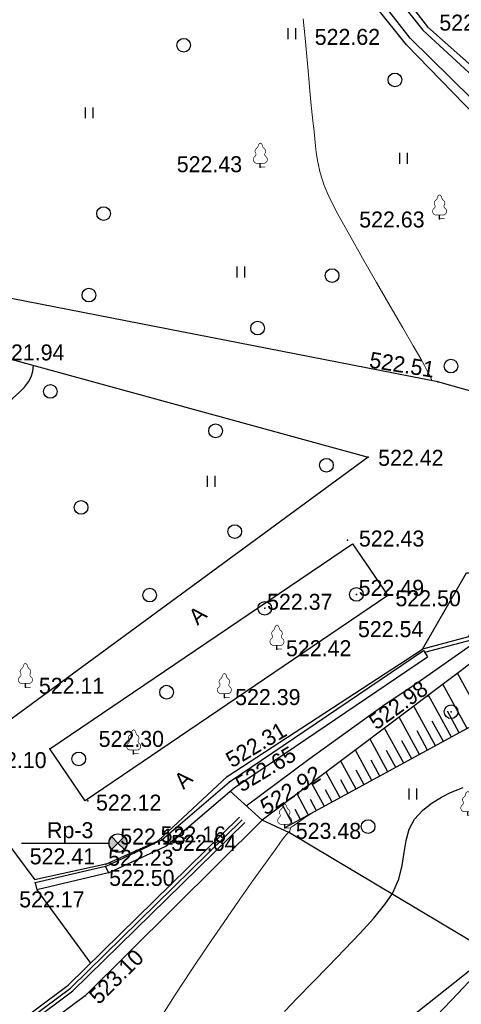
# Model space of a CAD drawing. Header units: millimetres. Extents: x 767170 to 66149698, y -983507 to 2493658.
# Tile 174 of 256: x 2565831 to 2590009, y -572026 to -518113. Entities that reach past the tile are written whole.
import ezdxf

# ---------------------------------------------------------------- set-up
doc = ezdxf.new("R2010")
doc.units = ezdxf.units.MM
for name, pattern in [('Д_ТРОТ_ТРУБА', [3, 1.5, -1.5]), ('ДОРОГИ_СТРОЯЩ', [9, 8, -1]), ('Контура низ откосов  Штриховая 0.1-0.5 - - - - - - -', [0.6, 0.1, -0.5])]:
    doc.linetypes.add(name, pattern=pattern)
for name, color, linetype in [('(003) Пункты', 7, 'Continuous'), ('(004) Точки рельефа', 7, 'Continuous'), ('(004a) Точки рельефа (отк.)', 7, 'Continuous'), ('(007) Здания', 7, 'Continuous'), ('(022) Возд. Линии', 7, 'Continuous'), ('(025) Дорога', 7, 'Continuous'), ('(027) Гидрография', 7, 'Continuous'), ('(028) Гидротехн.', 7, 'Continuous'), ('(031) Горизонтали', 42, 'Continuous'), ('(035) Откосы', 7, 'Continuous'), ('(036) Растительность', 7, 'Continuous'), ('(038) Деревья', 7, 'Continuous'), ('(039) Земля', 7, 'Continuous')]:
    doc.layers.add(name, color=color, linetype=linetype)
doc.layers.add('(032) Горизонтали утолщенные', color=32, linetype='Continuous', lineweight=30)
doc.styles.add('BM-431', font='txt')
doc.styles.add('D-431', font='txt')
doc.styles.add('S', font='txtwr', dxfattribs={"oblique": 15})
doc.styles.get("Standard").update_dxf_attribs({"font": 'isocpeui.ttf'})
doc.linetypes.add('ОТКОСЫ_НЕУКР', pattern='A,0.5,["|",Standard,S=1.2,R=0,X=0,Y=-1.2],1,["|",Standard,S=0.5,R=0,X=0,Y=-0.5],0.5', length=2)
doc.linetypes.add('ПОДПОРНАЯ СТЕНКА', pattern='A,2,["V",Standard,S=1.2,R=0,X=0,Y=-1.2],0.2,["V",Standard,S=0.8,R=0,X=0,Y=-0.8],0.25,["V",Standard,S=0.3,R=0,X=0,Y=-0.3],0.25', length=2.7)

# ---------------------------------------------------------------- blocks, each defined once
blk = doc.blocks.new('d')
at = {"layer": '(038) Деревья'}
blk.add_ellipse((0, 0), major_axis=(0.265, 0.265), ratio=1, start_param=5.497787, end_param=11.780972, dxfattribs=at)
blk = doc.blocks.new('I04010')
for p, q in [((-0.412273, 0.007146), (-0.412273, 1.207146)), ((0.387727, 1.207146), (0.387727, 0.007146))]:
    blk.add_line(p, q)
blk = doc.blocks.new('karagach-flat-20')
at = {"layer": '(038) Деревья', "const_width": 0.0375}
for points in [[(-0.208, 1.009, 0.181567), (-0.117, 1.159, 0.303004)], [(0, 1.312, 0.246034), (-0.117, 1.159, 0.489079)], [(0, 1.312, -0.246034), (0.117, 1.159, -0.489079)], [(0.208, 1.009, -0.181567), (0.117, 1.159, -0.303004)], [(-0.315, 0.559, 0.626949), (-0.218, 0.206, 0.702465)], [(-0.315, 0.559, 0.383603), (-0.255, 0.753, 0.352912)], [(-0.208, 1.009, 0.430853), (-0.255, 0.753, 0.548276)], [(0.208, 1.009, -0.430853), (0.255, 0.753, -0.548276)], [(0.315, 0.559, -0.626949), (0.218, 0.206, -0.702465)], [(0.315, 0.559, -0.383603), (0.255, 0.753, -0.352912)]]:
    blk.add_lwpolyline(points, format="xyb", dxfattribs=at)
for points in [[(0, 0.206), (-0.218, 0.206)], [(0, 0), (0, 0.206)], [(0, 0.206), (0.218, 0.206)], [(0, 0), (0.281, 0)]]:
    blk.add_lwpolyline(points, dxfattribs=at)
at = {"layer": '(038) Деревья'}
blk.add_lwpolyline([(0, 0), (0, 0.206)], dxfattribs=at)
blk = doc.blocks.new('d-flat-33-flat-1')
at = {"layer": '(038) Деревья'}
blk.add_ellipse((0, 0), major_axis=(0.265, 0.265), ratio=1, start_param=5.497787, end_param=11.780972, dxfattribs=at)
blk = doc.blocks.new('d-flat-32-flat-1')
at = {"layer": '(038) Деревья'}
blk.add_ellipse((0, 0), major_axis=(0.265, 0.265), ratio=1, start_param=5.497787, end_param=11.780972, dxfattribs=at)
blk = doc.blocks.new('d-flat-30-flat-1')
at = {"layer": '(038) Деревья'}
blk.add_ellipse((0, 0), major_axis=(0.265, 0.265), ratio=1, start_param=5.497787, end_param=11.780972, dxfattribs=at)
blk = doc.blocks.new('karagach-flat-24-flat-1')
at = {"layer": '(038) Деревья', "const_width": 0.0375}
for points in [[(-0.208, 1.009, 0.181567), (-0.117, 1.159, 0.303004)], [(0, 1.312, 0.246034), (-0.117, 1.159, 0.489079)], [(0, 1.312, -0.246034), (0.117, 1.159, -0.489079)], [(0.208, 1.009, -0.181567), (0.117, 1.159, -0.303004)], [(-0.315, 0.559, 0.626949), (-0.218, 0.206, 0.702465)], [(-0.315, 0.559, 0.383603), (-0.255, 0.753, 0.352912)], [(-0.208, 1.009, 0.430853), (-0.255, 0.753, 0.548276)], [(0.208, 1.009, -0.430853), (0.255, 0.753, -0.548276)], [(0.315, 0.559, -0.626949), (0.218, 0.206, -0.702465)], [(0.315, 0.559, -0.383603), (0.255, 0.753, -0.352912)]]:
    blk.add_lwpolyline(points, format="xyb", dxfattribs=at)
for points in [[(0, 0.206), (-0.218, 0.206)], [(0, 0), (0, 0.206)], [(0, 0.206), (0.218, 0.206)], [(0, 0), (0.281, 0)]]:
    blk.add_lwpolyline(points, dxfattribs=at)
at = {"layer": '(038) Деревья'}
blk.add_lwpolyline([(0, 0), (0, 0.206)], dxfattribs=at)
blk = doc.blocks.new('karagach-flat-23-flat-1')
at = {"layer": '(038) Деревья', "const_width": 0.0375}
for points in [[(-0.208, 1.009, 0.181567), (-0.117, 1.159, 0.303004)], [(0, 1.312, 0.246034), (-0.117, 1.159, 0.489079)], [(0, 1.312, -0.246034), (0.117, 1.159, -0.489079)], [(0.208, 1.009, -0.181567), (0.117, 1.159, -0.303004)], [(-0.315, 0.559, 0.626949), (-0.218, 0.206, 0.702465)], [(-0.315, 0.559, 0.383603), (-0.255, 0.753, 0.352912)], [(-0.208, 1.009, 0.430853), (-0.255, 0.753, 0.548276)], [(0.208, 1.009, -0.430853), (0.255, 0.753, -0.548276)], [(0.315, 0.559, -0.626949), (0.218, 0.206, -0.702465)], [(0.315, 0.559, -0.383603), (0.255, 0.753, -0.352912)]]:
    blk.add_lwpolyline(points, format="xyb", dxfattribs=at)
for points in [[(0, 0.206), (-0.218, 0.206)], [(0, 0), (0, 0.206)], [(0, 0.206), (0.218, 0.206)], [(0, 0), (0.281, 0)]]:
    blk.add_lwpolyline(points, dxfattribs=at)
at = {"layer": '(038) Деревья'}
blk.add_lwpolyline([(0, 0), (0, 0.206)], dxfattribs=at)
blk = doc.blocks.new('karagach-flat-22-flat-1')
at = {"layer": '(038) Деревья', "const_width": 0.0375}
for points in [[(-0.208, 1.009, 0.181567), (-0.117, 1.159, 0.303004)], [(0, 1.312, 0.246034), (-0.117, 1.159, 0.489079)], [(0, 1.312, -0.246034), (0.117, 1.159, -0.489079)], [(0.208, 1.009, -0.181567), (0.117, 1.159, -0.303004)], [(-0.315, 0.559, 0.626949), (-0.218, 0.206, 0.702465)], [(-0.315, 0.559, 0.383603), (-0.255, 0.753, 0.352912)], [(-0.208, 1.009, 0.430853), (-0.255, 0.753, 0.548276)], [(0.208, 1.009, -0.430853), (0.255, 0.753, -0.548276)], [(0.315, 0.559, -0.626949), (0.218, 0.206, -0.702465)], [(0.315, 0.559, -0.383603), (0.255, 0.753, -0.352912)]]:
    blk.add_lwpolyline(points, format="xyb", dxfattribs=at)
for points in [[(0, 0.206), (-0.218, 0.206)], [(0, 0), (0, 0.206)], [(0, 0.206), (0.218, 0.206)], [(0, 0), (0.281, 0)]]:
    blk.add_lwpolyline(points, dxfattribs=at)
at = {"layer": '(038) Деревья'}
blk.add_lwpolyline([(0, 0), (0, 0.206)], dxfattribs=at)
blk = doc.blocks.new('karagach-flat-21-flat-1')
at = {"layer": '(038) Деревья', "const_width": 0.0375}
for points in [[(-0.208, 1.009, 0.181567), (-0.117, 1.159, 0.303004)], [(0, 1.312, 0.246034), (-0.117, 1.159, 0.489079)], [(0, 1.312, -0.246034), (0.117, 1.159, -0.489079)], [(0.208, 1.009, -0.181567), (0.117, 1.159, -0.303004)], [(-0.315, 0.559, 0.626949), (-0.218, 0.206, 0.702465)], [(-0.315, 0.559, 0.383603), (-0.255, 0.753, 0.352912)], [(-0.208, 1.009, 0.430853), (-0.255, 0.753, 0.548276)], [(0.208, 1.009, -0.430853), (0.255, 0.753, -0.548276)], [(0.315, 0.559, -0.626949), (0.218, 0.206, -0.702465)], [(0.315, 0.559, -0.383603), (0.255, 0.753, -0.352912)]]:
    blk.add_lwpolyline(points, format="xyb", dxfattribs=at)
for points in [[(0, 0.206), (-0.218, 0.206)], [(0, 0), (0, 0.206)], [(0, 0.206), (0.218, 0.206)], [(0, 0), (0.281, 0)]]:
    blk.add_lwpolyline(points, dxfattribs=at)
at = {"layer": '(038) Деревья'}
blk.add_lwpolyline([(0, 0), (0, 0.206)], dxfattribs=at)
blk = doc.blocks.new('karagach-flat-18-flat-1')
at = {"layer": '(038) Деревья', "const_width": 0.0375}
for points in [[(-0.208, 1.009, 0.181567), (-0.117, 1.159, 0.303004)], [(0, 1.312, 0.246034), (-0.117, 1.159, 0.489079)], [(0, 1.312, -0.246034), (0.117, 1.159, -0.489079)], [(0.208, 1.009, -0.181567), (0.117, 1.159, -0.303004)], [(-0.315, 0.559, 0.626949), (-0.218, 0.206, 0.702465)], [(-0.315, 0.559, 0.383603), (-0.255, 0.753, 0.352912)], [(-0.208, 1.009, 0.430853), (-0.255, 0.753, 0.548276)], [(0.208, 1.009, -0.430853), (0.255, 0.753, -0.548276)], [(0.315, 0.559, -0.626949), (0.218, 0.206, -0.702465)], [(0.315, 0.559, -0.383603), (0.255, 0.753, -0.352912)]]:
    blk.add_lwpolyline(points, format="xyb", dxfattribs=at)
for points in [[(0, 0.206), (-0.218, 0.206)], [(0, 0), (0, 0.206)], [(0, 0.206), (0.218, 0.206)], [(0, 0), (0.281, 0)]]:
    blk.add_lwpolyline(points, dxfattribs=at)
at = {"layer": '(038) Деревья'}
blk.add_lwpolyline([(0, 0), (0, 0.206)], dxfattribs=at)
blk = doc.blocks.new('karagach-flat-16-flat-1-flat-1')
at = {"layer": '(038) Деревья', "const_width": 0.0375}
for points in [[(-0.208, 1.009, 0.181567), (-0.117, 1.159, 0.303004)], [(0, 1.312, 0.246034), (-0.117, 1.159, 0.489079)], [(0, 1.312, -0.246034), (0.117, 1.159, -0.489079)], [(0.208, 1.009, -0.181567), (0.117, 1.159, -0.303004)], [(-0.315, 0.559, 0.626949), (-0.218, 0.206, 0.702465)], [(-0.315, 0.559, 0.383603), (-0.255, 0.753, 0.352912)], [(-0.208, 1.009, 0.430853), (-0.255, 0.753, 0.548276)], [(0.208, 1.009, -0.430853), (0.255, 0.753, -0.548276)], [(0.315, 0.559, -0.626949), (0.218, 0.206, -0.702465)], [(0.315, 0.559, -0.383603), (0.255, 0.753, -0.352912)]]:
    blk.add_lwpolyline(points, format="xyb", dxfattribs=at)
for points in [[(0, 0.206), (-0.218, 0.206)], [(0, 0), (0, 0.206)], [(0, 0.206), (0.218, 0.206)], [(0, 0), (0.281, 0)]]:
    blk.add_lwpolyline(points, dxfattribs=at)
at = {"layer": '(038) Деревья'}
blk.add_lwpolyline([(0, 0), (0, 0.206)], dxfattribs=at)
blk = doc.blocks.new('karagach-flat-17-flat-1-flat-1')
at = {"layer": '(038) Деревья', "const_width": 0.0375}
for points in [[(-0.208, 1.009, 0.181567), (-0.117, 1.159, 0.303004)], [(0, 1.312, 0.246034), (-0.117, 1.159, 0.489079)], [(0, 1.312, -0.246034), (0.117, 1.159, -0.489079)], [(0.208, 1.009, -0.181567), (0.117, 1.159, -0.303004)], [(-0.315, 0.559, 0.626949), (-0.218, 0.206, 0.702465)], [(-0.315, 0.559, 0.383603), (-0.255, 0.753, 0.352912)], [(-0.208, 1.009, 0.430853), (-0.255, 0.753, 0.548276)], [(0.208, 1.009, -0.430853), (0.255, 0.753, -0.548276)], [(0.315, 0.559, -0.626949), (0.218, 0.206, -0.702465)], [(0.315, 0.559, -0.383603), (0.255, 0.753, -0.352912)]]:
    blk.add_lwpolyline(points, format="xyb", dxfattribs=at)
for points in [[(0, 0.206), (-0.218, 0.206)], [(0, 0), (0, 0.206)], [(0, 0.206), (0.218, 0.206)], [(0, 0), (0.281, 0)]]:
    blk.add_lwpolyline(points, dxfattribs=at)
at = {"layer": '(038) Деревья'}
blk.add_lwpolyline([(0, 0), (0, 0.206)], dxfattribs=at)
blk = doc.blocks.new('I00110-flat-2-flat-1-flat-1')
h = blk.add_hatch(color=7)
edge = h.paths.add_edge_path()
edge.add_line((0, 0), (0.354, -0.354))
edge.add_arc((0, 0), 0.5, 315, 405)
edge.add_line((0.354, 0.354), (0, 0))
edge = h.paths.add_edge_path()
edge.add_line((0, 0), (-0.354, 0.354))
edge.add_arc((0, 0), 0.5, 135, 225)
edge.add_line((-0.354, -0.354), (0, 0))
at = {"layer": '(003) Пункты'}
blk.add_circle((0, 0), 0.5, dxfattribs=at)
at = {"color": 7}
for points in [[(0, 0), (-0.354, 0.354, 0.414214), (-0.354, -0.354)], [(0, 0), (0.354, -0.354, 0.414214), (0.354, 0.354)]]:
    blk.add_lwpolyline(points, format="xyb", close=True, dxfattribs=at)
blk.add_lwpolyline([(0.008, 0), (0.008, 0)], dxfattribs=at)
at = {"color": 4, "linetype": 'Continuous', "style": 'S', "oblique": 15}
blk.add_attdef('G', (0.692, 0.111), '', height=1, dxfattribs=at)
at = {"color": 4, "style": 'S', "oblique": 15}
blk.add_attdef('Z', (0.738, -1.15), '', height=1, dxfattribs=at)
blk = doc.blocks.new('Topo Xos')
at = {"layer": '(003) Пункты', "ltscale": 600, "transparency": 16777216}
blk.add_line((113.176, 8.41), (117.958, 8.41), dxfattribs=at)
at = {"layer": '(003) Пункты', "transparency": 16777216}
blk.add_point((126.353, 9.665), dxfattribs=at)
at = {"layer": '(004) Точки рельефа', "color": 7, "linetype": 'ByBlock', "lineweight": -2, "transparency": 16777216}
for p in [(135.402, 53.109), (133.874, 52.582), (126.251, 45.434), (136.065, 42.601), (135.973, 33.675), (132.155, 29.538), (131.032, 25.007), (133.234, 21.964), (127.162, 19.039), (113.391, 16.948), (124.283, 16.393), (135.422, 16.456), (114.728, 13.567), (119.316, 13.307), (124.429, 12.067), (124.572, 11.763), (116.814, 10.737), (127.584, 9.241), (118.456, 8.416), (120.86, 8.593), (117.776, 7.138), (113.915, 6.236), (116.669, 0.049)]:
    blk.add_point(p, dxfattribs=at)
at = {"layer": '(004a) Точки рельефа (отк.)', "color": 7, "linetype": 'ByBlock', "lineweight": -2, "transparency": 16777216}
for p in [(131.512, 22.032), (126.495, 21.27), (135.127, 19.029), (136.693, 15.605), (120.666, 8.536), (117.797, 7.255)]:
    blk.add_point(p, dxfattribs=at)
at = {"layer": '(007) Здания', "linetype": 'Д_ТРОТ_ТРУБА', "ltscale": 600, "transparency": 16777216}
for points in [[(117.776, 7.138), (113.915, 6.236)], [(117.947, 6.777), (114.006, 5.847)], [(113.915, 6.236), (114.007, 5.847)]]:
    blk.add_lwpolyline(points, dxfattribs=at)
at = {"layer": '(025) Дорога', "linetype": 'Д_ТРОТ_ТРУБА', "ltscale": 600, "transparency": 16777216, "flags": 128}
for points in [[(169.299, 52.289), (163.987, 46.155), (150.068, 36.648), (149.731, 36.279), (143.867, 33.117), (139.953, 32.536), (135.973, 33.675), (108.257, 39.08), (71.188, 48.092), (70.055, 49.105), (61.146, 60.626), (61.03, 61.037), (61.094, 61.524), (74.944, 73.155), (102.509, 93.517)], [(69.728, -10.6), (69.18, -10.226), (58.862, 4.608), (55.113, 11.068), (48.122, 27.605), (47.731, 30.671), (49.741, 34.128), (54.128, 37.11), (67.222, 44.212), (111.261, 35.283), (132.155, 29.538), (112.617, 15.202), (109.233, 12.672)], [(135.127, 19.029), (137.535, 23.209), (140.337, 23.22), (141.058, 24.998), (144.169, 24.998)], [(117.797, 7.255), (120.666, 8.536), (124.429, 12.067), (135.127, 19.029)], [(113.915, 6.411), (109.233, 12.672)], [(117.797, 7.255), (113.878, 6.403)], [(114.007, 5.847), (116.951, 1.833)]]:
    blk.add_lwpolyline(points, dxfattribs=at)
at = {"layer": '(025) Дорога', "ltscale": 600, "transparency": 16777216}
blk.add_lwpolyline([(114.728, 13.567), (131.306, 24.809), (133.234, 21.964), (116.657, 10.723)], close=True, dxfattribs=at)
for points in [[(145.126, 23.493), (142.161, 23.346), (141.253, 21.479), (138.325, 21.422), (137.643, 19.701), (135.127, 19.029)], [(145.255, 23.299), (142.289, 23.152), (141.38, 21.282), (138.462, 21.225), (137.792, 19.534), (135.244, 18.854)]]:
    blk.add_lwpolyline(points, dxfattribs=at)
at = {"layer": '(027) Гидрография', "color": 3, "ltscale": 600, "transparency": 16777216}
for points in [[(102.87, 93.863), (116.68, 76.462), (126.387, 63.961), (135.153, 52.929), (144.337, 44.457), (145.039, 44.259), (145.455, 44.314), (159.926, 55.418)], [(149.731, 36.279), (147.842, 43.406), (147.515, 43.732), (146.821, 43.69), (143.409, 43.67), (134.454, 52.488), (118.333, 73.153), (107.072, 87.873), (102.509, 93.517)], [(125.475, 10.462), (128.912, 13.002), (133.084, 16.015), (134.647, 17.065), (137.777, 19.258), (139.945, 20.559), (141.794, 21.295), (146.696, 23.914), (149.454, 25.34), (151.183, 26.072), (152.811, 27.001), (153.328, 27.265)]]:
    blk.add_lwpolyline(points, dxfattribs=at)
at = {"layer": '(028) Гидротехн.', "ltscale": 600, "transparency": 16777216}
for points in [[(91.073, -16.466), (96.815, -12.484), (102.202, -9.461), (115.726, 0.632), (125.116, 9.834)], [(91.301, -16.795), (97.027, -12.823), (102.42, -9.797), (115.987, 0.328), (125.396, 9.549)]]:
    blk.add_lwpolyline(points, dxfattribs=at)
at = {"layer": '(028) Гидротехн.', "color": 3, "linetype": 'Д_ТРОТ_ТРУБА', "ltscale": 600, "transparency": 16777216, "flags": 128}
blk.add_lwpolyline([(91.187, -16.631), (96.921, -12.654), (102.311, -9.629), (115.857, 0.48), (125.256, 9.692)], dxfattribs=at)
at = {"layer": '(031) Горизонтали', "color": 42, "linetype": 'Continuous', "lineweight": 0, "ltscale": 600, "transparency": 16777216}
for points in [[(135.635, 33.741), (135.541, 33.985), (135.403, 34.243), (135.235, 34.568), (135.037, 34.927), (134.624, 35.641), (134.046, 36.631), (133.355, 37.814), (132.604, 39.109), (131.844, 40.435), (131.126, 41.711), (130.503, 42.855), (130.026, 43.787), (129.746, 44.426), (129.526, 45.122), (129.391, 45.705), (129.313, 46.235), (129.26, 46.774), (129.204, 47.382), (129.115, 48.12), (129.034, 48.805), (128.958, 49.608), (128.881, 50.506), (128.799, 51.477), (128.706, 52.497), (128.595, 53.542)], [(135.932, -1.004), (137.057, 0.171), (137.967, 1.12)], [(120.772, -1.19), (121.59, 0.099), (122.463, 1.432), (123.361, 2.768), (124.249, 4.065), (125.096, 5.283), (125.868, 6.38), (126.533, 7.315), (127.058, 8.046), (127.411, 8.532), (127.558, 8.732), (127.688, 8.88), (127.802, 8.998), (127.865, 9.071), (127.892, 9.17), (127.923, 9.265), (128.143, 9.421), (128.73, 9.826), (129.011, 10.019)]]:
    blk.add_lwpolyline(points, dxfattribs=at)
at = {"layer": '(032) Горизонтали утолщенные', "color": 32, "linetype": 'Continuous', "lineweight": 30, "ltscale": 600, "transparency": 16777216}
for points in [[(127.583, -0.814), (128.287, -0.055), (129.103, 0.788), (129.979, 1.682), (130.865, 2.59), (131.709, 3.477), (132.462, 4.307), (133.071, 5.045), (133.486, 5.655), (133.834, 6.44), (134.025, 7.188), (134.132, 7.896), (134.231, 8.558), (134.394, 9.171), (134.697, 9.73), (135.142, 10.216), (135.652, 10.615), (136.178, 10.933), (136.671, 11.177), (137.082, 11.353), (137.361, 11.467)], [(106.365, 27.014), (106.605, 27.258), (107.574, 28.234), (108.413, 29.066), (109.069, 29.698), (109.861, 30.418), (110.653, 31.097), (111.409, 31.721), (112.092, 32.276), (112.666, 32.746), (113.093, 33.117), (113.337, 33.374), (113.55, 33.679), (113.701, 33.946), (113.792, 34.228), (113.824, 34.579)]]:
    blk.add_lwpolyline(points, dxfattribs=at)
at = {"layer": '(035) Откосы', "ltscale": 600, "transparency": 16777216}
for p, q in [((138.448, 15.158), (137.049, 17.726)), ((137.579, 14.685), (136.251, 17.124)), ((136.71, 14.212), (135.452, 16.521)), ((135.841, 13.738), (134.653, 15.919)), ((137.144, 14.448), (136.498, 15.635)), ((134.971, 13.265), (133.854, 15.317)), ((136.275, 13.975), (135.664, 15.098)), ((134.102, 12.791), (133.055, 14.715)), ((135.406, 13.502), (134.83, 14.56)), ((133.233, 12.318), (132.256, 14.113)), ((134.537, 13.028), (133.996, 14.022)), ((132.364, 11.845), (131.457, 13.511)), ((133.668, 12.555), (133.162, 13.485)), ((132.799, 12.081), (132.327, 12.947)), ((131.495, 11.371), (130.658, 12.909)), ((131.93, 11.608), (131.493, 12.409)), ((130.626, 10.898), (129.859, 12.307)), ((131.061, 11.135), (130.659, 11.871)), ((129.757, 10.425), (129.06, 11.705)), ((130.192, 10.661), (129.825, 11.334)), ((128.888, 9.951), (128.261, 11.103)), ((129.322, 10.188), (128.991, 10.796)), ((128.019, 9.478), (127.462, 10.501)), ((128.453, 9.715), (128.157, 10.258))]:
    blk.add_line(p, q, dxfattribs=at)
at = {"layer": '(035) Откосы', "linetype": 'Контура низ откосов  Штриховая 0.1-0.5 - - - - - - -', "ltscale": 600, "transparency": 16777216}
blk.add_lwpolyline([(157.876, 32.184), (154.542, 26.376), (139.537, 19.6), (126.353, 9.665)], dxfattribs=at)
at = {"layer": '(035) Откосы', "ltscale": 600, "transparency": 16777216}
blk.add_lwpolyline([(157.876, 32.184), (156.197, 26.016), (145.118, 18.791), (127.584, 9.241)], dxfattribs=at)
at = {"layer": '(035) Откосы', "ltscale": 600, "transparency": 16777216, "flags": 128}
for points in [[(117.776, 7.138), (120.86, 8.593), (124.572, 11.763), (135.177, 18.953)], [(135.177, 18.953), (135.402, 18.622)], [(117.776, 7.138), (117.947, 6.777)]]:
    blk.add_lwpolyline(points, dxfattribs=at)
at = {"layer": '(035) Откосы', "linetype": 'ПОДПОРНАЯ СТЕНКА', "ltscale": 600, "transparency": 16777216, "flags": 128}
for points in [[(117.947, 6.777), (121.079, 8.254), (124.815, 11.445), (135.402, 18.622)], [(124.597, 11.259), (126.353, 9.665), (116.669, 0.049), (102.874, -10.185), (91.628, -17.245), (90.416, -15.579)]]:
    blk.add_lwpolyline(points, dxfattribs=at)
at = {"layer": '(039) Земля', "linetype": 'Контура низ откосов  Штриховая 0.1-0.5 - - - - - - -', "ltscale": 600, "transparency": 16777216, "flags": 128}
blk.add_lwpolyline([(105.243, -24.297), (138.881, 2.376), (127.849, 8.976), (126.353, 9.665)], dxfattribs=at)
at = {"linetype": 'ОТКОСЫ_НЕУКР', "ltscale": 600, "transparency": 16777216}
for points in [[(102.87, 93.863), (117.343, 76.683), (125.573, 65.785), (135.402, 53.109), (144.75, 44.82), (145.258, 44.595), (149.266, 47.801), (159.526, 55.959)], [(149.731, 36.279), (147.254, 43.078), (145.846, 43.111), (143.09, 43.035), (134.245, 52.118), (124.287, 64.574), (115.441, 76.008), (102.507, 93.516)]]:
    blk.add_lwpolyline(points, dxfattribs=at)
at = {"layer": '(022) Возд. Линии', "transparency": 16777216}
for name, p in [('karagach-flat-20', (126.251, 45.434)), ('karagach-flat-18-flat-1', (136.065, 42.601)), ('d-flat-33-flat-1', (131.512, 22.032)), ('d-flat-32-flat-1', (126.495, 21.27)), ('karagach-flat-21-flat-1', (127.162, 19.039)), ('karagach-flat-24-flat-1', (113.391, 16.948)), ('karagach-flat-22-flat-1', (124.283, 16.393)), ('d-flat-30-flat-1', (136.693, 15.605)), ('karagach-flat-23-flat-1', (119.316, 13.307)), ('karagach-flat-16-flat-1-flat-1', (137.609, 9.93)), ('karagach-flat-17-flat-1-flat-1', (127.584, 9.241)), ('I00110-flat-2-flat-1-flat-1', (118.456, 8.416))]:
    blk.add_blockref(name, p, dxfattribs=at)
at = {"layer": '(036) Растительность', "linetype": 'Continuous', "transparency": 16777216, "xscale": 0.5, "yscale": 0.5, "zscale": 0.5}
for p in [(127.989, 52.429), (116.884, 48.097), (134.101, 45.602), (125.186, 39.378), (123.565, 27.925), (134.605, 10.795)]:
    blk.add_blockref('I04010', p, dxfattribs=at)
at = {"layer": '(038) Деревья', "linetype": 'Continuous', "transparency": 16777216}
for p in [(122.054, 52.101), (133.619, 50.206), (117.672, 42.883), (130.179, 39.49), (116.866, 38.424), (126.101, 36.611), (136.689, 34.532), (114.754, 33.144), (123.8, 30.988), (129.87, 29.103), (116.44, 26.793), (124.849, 25.475), (120.193, 21.991), (121.12, 16.678), (116.307, 13.025), (132.151, 9.317)]:
    blk.add_blockref('d', p, dxfattribs=at)
at = {"layer": '(003) Пункты', "transparency": 16777216, "style": 'D-431'}
for s, p in [('Rp-3', (114.574, 8.685)), ('522.41', (113.626, 7.251))]:
    blk.add_text(s, height=0.875, dxfattribs=at).set_placement(p)
at = {"layer": '(004) Точки рельефа', "linetype": 'ByBlock', "transparency": 16777216, "char_height": 0.875, "attachment_point": 4, "style": 'D-431'}
for s, insert in [('522.66', (136.053, 53.333)), ('522.62', (129.229, 52.551)), ('522.43', (121.676, 45.581)), ('522.63', (131.664, 42.553)), ('521.94', (111.948, 35.275)), ('522.42', (132.703, 29.504)), ('522.43', (131.648, 25.085)), ('522.50', (133.65, 21.814)), ('522.42', (127.656, 19.078)), ('522.11', (114.127, 17.02)), ('522.39', (124.873, 16.404)), ('522.30', (117.399, 14.113)), ('522.10', (110.969, 12.954)), ('522.12', (117.254, 10.626)), ('523.48', (128.192, 9.078)), ('522.64', (121.367, 8.421)), ('522.50', (117.975, 6.504)), ('522.17', (113.049, 5.326))]:
    blk.add_mtext(s, dxfattribs=dict(at, insert=insert))
for s, insert, rotation in [('522.51', (132.244, 34.886), 350.9483), ('522.98', (132.352, 14.93), 35.6021), ('522.31', (124.482, 12.878), 30.6791), ('522.65', (125.01, 11.545), 31.0293), ('{\\fArial|b0|i1|c204|p32;522.92}', (126.317, 10.277), 33.0231), ('523.10', (117.104, -0.164), 44.9689)]:
    blk.add_mtext(s, dxfattribs=dict(at, insert=insert, rotation=rotation))
at = {"layer": '(004a) Точки рельефа (отк.)', "linetype": 'ByBlock', "transparency": 16777216, "char_height": 0.875, "attachment_point": 4, "style": 'D-431'}
for s, insert in [('522.49', (131.637, 22.382)), ('522.37', (126.62, 21.62)), ('522.54', (131.597, 20.123)), ('522.13', (118.581, 8.766)), ('522.16', (120.791, 8.886)), ('522.23', (117.922, 7.605))]:
    blk.add_mtext(s, dxfattribs=dict(at, insert=insert))
at = {"layer": '(025) Дорога', "linetype": 'ДОРОГИ_СТРОЯЩ', "transparency": 16777216, "style": 'BM-431'}
for rotation, p in [(42.1067, (122.817, 20.308)), (43.657, (122.048, 11.318))]:
    blk.add_text('A', height=0.875, rotation=rotation, dxfattribs=at).set_placement(p)

msp = doc.modelspace()

# ---------------------------------------------------------------- block references
at = {"xscale": 1000, "yscale": 1000, "zscale": 1000}
msp.add_blockref('Topo Xos', (2452754.32, -571613.28), dxfattribs=at)

doc.saveas('drawing.dxf')
